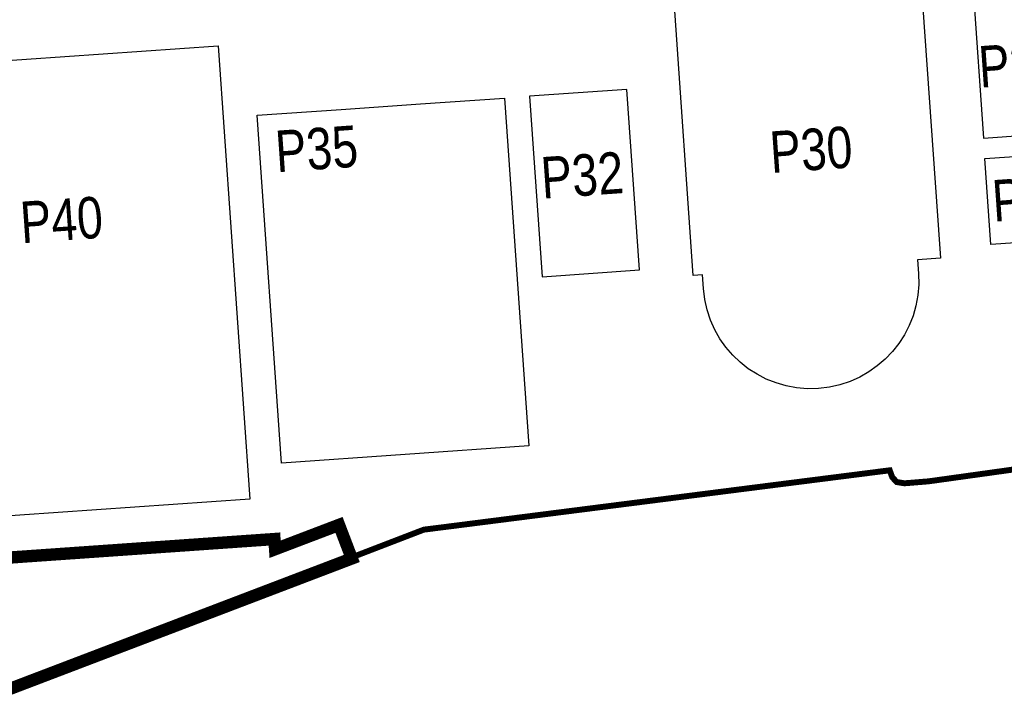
# Model space of a CAD drawing. Extents: x 0 to 840, y 0 to 594.
# Tile 14 of 16: x 769 to 789, y 523 to 537. Entities that reach past the tile are written whole.
import ezdxf
from ezdxf.enums import TextEntityAlignment as Align

# ---------------------------------------------------------------- set-up
doc = ezdxf.new("R2010")
doc.units = 0
doc.linetypes.add('CENTER', pattern=[50.8, 31.75, -6.35, 6.35, -6.35])
doc.linetypes.add('PHANTOM', pattern=[2.5, 1.25, -0.25, 0.25, -0.25, 0.25, -0.25])
doc.layers.get('0').update_dxf_attribs({"lineweight": 0})
doc.layers.add('DLN914__', color=5, linetype='PHANTOM')
doc.layers.add('DW-TITLE', color=7, linetype='Continuous', lineweight=0)
doc.styles.add('Style-Arial', font='arial.ttf', dxfattribs={"width": 0.8})

# ---------------------------------------------------------------- blocks, each defined once
blk = doc.blocks.new('Key_Plan')
at = {"layer": 'DW-TITLE', "linetype": 'CENTER', "ltscale": 0.05, "const_width": 0.1}
blk.add_lwpolyline([(5.77, -30.349), (9.909, -28.749), (12.861, -27.614), (13.273, -27.562), (14.473, -27.409), (18.307, -26.92), (20.712, -26.614), (20.756, -26.733), (20.831, -26.812), (20.96, -26.833), (21.366, -26.8), (23.863, -26.452)], dxfattribs=at)
at = {"layer": 'DW-TITLE', "linetype": 'Continuous', "lineweight": 30}
for points in [[(22.117, -18.516), (22.291, -21.016), (23.699, -20.917), (23.524, -18.418)], [(2.929, -19.91), (9.393, -19.458), (9.927, -27.1), (3.463, -27.552)], [(14.856, -23.352), (16.494, -23.237), (16.281, -20.194), (14.643, -20.309), (14.856, -23.355)], [(10.052, -20.63), (11.466, -20.531), (11.466, -20.531), (12.805, -20.437), (12.805, -20.437), (14.218, -20.339), (14.628, -26.2), (10.462, -26.491), (10.052, -20.63)], [(22.315, -21.36), (23.723, -21.262), (23.824, -22.71), (22.417, -22.808), (22.315, -21.36)]]:
    blk.add_lwpolyline(points, close=True, dxfattribs=at)
blk.add_lwpolyline([(17.089, -18.868), (21.255, -18.576), (21.567, -23.041), (21.182, -23.068), (21.198, -23.295, -1), (17.572, -23.548), (17.556, -23.321), (17.401, -23.332)], format="xyb", close=True, dxfattribs=at)
at = {"layer": 'DW-TITLE', "style": 'Style-Arial', "width": 0.8}
blk.add_text('P26', height=0.7, rotation=3.9989, dxfattribs=at).set_placement((22.187, -19.468), align=Align.TOP_LEFT)
at = {"layer": 'DW-TITLE', "char_height": 0.7, "attachment_point": 1, "rotation": 3.9989, "line_spacing_factor": 1.2, "style": 'Style-Arial'}
for s, insert in [('P35', (10.334, -20.893)), ('P30', (18.668, -20.906)), ('P32', (14.811, -21.338)), ('P25', (22.416, -21.726)), ('P40', (6.035, -22.09))]:
    blk.add_mtext(s, dxfattribs=dict(at, insert=insert))

msp = doc.modelspace()

# ---------------------------------------------------------------- linework, layer by layer
at = {"layer": 'DLN914__', "color": 10, "ltscale": 0.008, "const_width": 0.25}
msp.add_lwpolyline([(765.807, 526.057), (768.281, 523.537), (775.313, 526.219), (775.054, 526.898), (773.762, 526.406), (773.748, 526.612)], close=True, dxfattribs=at)

# ---------------------------------------------------------------- block references
at = {"xscale": 1.2, "yscale": 1.2, "zscale": 1.2}
msp.add_blockref('Key_Plan', (761.337, 559.939), dxfattribs=at)

doc.saveas('drawing.dxf')
